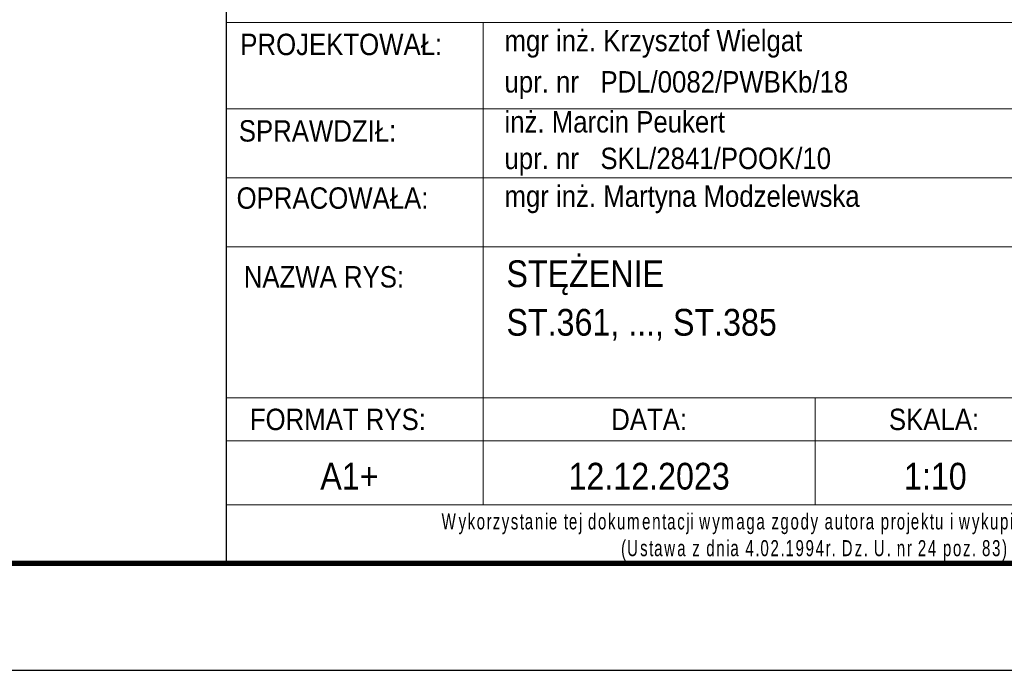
# Model space of a CAD drawing. Header units: millimetres. Extents: x -1005 to 207, y 18226 to 18896.
# Tile 34 of 50: x 61 to 153, y 18226 to 18287. Entities that reach past the tile are written whole.
import ezdxf
from ezdxf.enums import TextEntityAlignment as Align

# ---------------------------------------------------------------- set-up
doc = ezdxf.new("R2010")
doc.units = ezdxf.units.MM
doc.header["$LTSCALE"] = 10
doc.layers.add('_FORMATKA', color=8, linetype='Continuous', plot=False)
for name, color, linetype, lineweight in [('_RAMKA', 7, 'Continuous', 35), ('_Tabelka', 7, 'Continuous', 25), ('PS_DIM', 4, 'Continuous', 13)]:
    doc.layers.add(name, color=color, linetype=linetype, lineweight=lineweight)
doc.styles.add('gil', font='txt', dxfattribs={"width": 0.9})

# ---------------------------------------------------------------- blocks, each defined once
blk = doc.blocks.new('tabela_rys')
at = {"layer": '_Tabelka', "color": 251, "lineweight": 15}
for p, q in [((21.617, 58.324), (131.619, 58.324)), ((21.617, 58.324), (131.619, 58.324)), ((45.617, 58.324), (45.617, 37.331)), ((21.617, 50.244), (131.619, 50.244)), ((21.617, 43.788), (131.619, 43.788)), ((21.617, 37.331), (131.619, 37.331)), ((21.617, 37.331), (131.619, 37.331)), ((21.617, 37.331), (131.619, 37.331)), ((21.617, 37.331), (131.619, 37.331)), ((21.617, 37.331), (131.619, 37.331)), ((21.617, 37.331), (131.619, 37.331)), ((21.617, 37.331), (131.619, 37.331)), ((21.617, 37.331), (131.619, 37.331)), ((45.617, 37.331), (45.617, 23.22)), ((21.617, 23.22), (131.619, 23.22)), ((131.619, 23.22), (21.617, 23.22)), ((45.617, 23.22), (45.617, 13.22)), ((76.617, 23.22), (76.617, 13.22)), ((21.617, 19.22), (131.619, 19.22)), ((21.617, 13.22), (131.619, 13.22))]:
    blk.add_line(p, q, dxfattribs=at)
at = {"layer": '_Tabelka', "color": 251, "lineweight": 30}
blk.add_lwpolyline([(131.619, 123.55), (21.617, 123.55), (21.617, 7.769), (131.619, 7.769)], close=True, dxfattribs=at)
at = {"layer": '_Tabelka', "color": 7, "style": 'gil', "width": 0.9}
for s, p in [('mgr inż. Krzysztof Wielgat', (47.601, 56.618)), ('upr. nr   PDL/0082/PWBKb/18 ', (47.601, 52.765)), ('inż. Marcin Peukert', (47.601, 49.029)), ('upr. nr   SKL/2841/POOK/10 ', (47.601, 45.609)), ('mgr inż. Martyna Modzelewska', (47.601, 42.082))]:
    blk.add_text(s, height=2, dxfattribs=at).set_placement(p, align=Align.MIDDLE_LEFT)
at = {"layer": '_Tabelka', "color": 12, "style": 'gil', "width": 0.9}
for s, p in [('PROJEKTOWAŁ: ', (32.688, 56.262)), ('SPRAWDZIŁ: ', (30.475, 48.182)), ('OPRACOWAŁA: ', (31.873, 41.903)), ('NAZWA RYS:', (30.737, 34.544))]:
    blk.add_text(s, height=2, dxfattribs=at).set_placement(p, align=Align.MIDDLE)
at = {"layer": '_Tabelka', "color": 251, "style": 'gil', "width": 0.9}
for s, p in [('FORMAT RYS:', (32.038, 21.22)), ('DATA:', (61.116, 21.22)), ('SKALA:', (87.725, 21.22))]:
    blk.add_text(s, height=2, dxfattribs=at).set_placement(p, align=Align.MIDDLE)
at = {"layer": '_Tabelka', "color": 7, "lineweight": 13, "insert": (22.628, 10.21), "char_height": 1.5, "attachment_point": 4, "style": 'gil'}
blk.add_mtext_dynamic_manual_height_columns('\\pi19.10122;{\\W0.7;\\T1.2;Wykorzystanie tej dokumentacji wymaga zgody autora projektu i wykupienia praw autorskich.\\P\\pi35.86535;(Ustawa z dnia 4.02.1994r. Dz. U. nr 24 poz. 83)}', width=107.59362, gutter_width=12.5, heights=[0], dxfattribs=at)
at = {"layer": '_Tabelka', "color": 7, "style": 'gil', "width": 0.9}
for p in [(47.788, 34.834), (47.788, 30.292), (47.788, 26.062)]:
    blk.add_attdef('NAZWA_RYS:', text='', height=2.5, dxfattribs=at).set_placement(p, align=Align.MIDDLE_LEFT)
blk.add_attdef('FORMAT', text='', height=2.5, dxfattribs=at).set_placement((33.116, 15.911), align=Align.MIDDLE)
at = {"layer": '_Tabelka', "color": 7, "style": 'gil', "width": 0.9, "flags": 8}
for tag, p in [('DATA', (61.115, 15.911)), ('SKALA', (87.85, 15.911)), ('NR_RYSUNKU', (117.184, 15.911))]:
    blk.add_attdef(tag, text='', height=2.5, dxfattribs=at).set_placement(p, align=Align.MIDDLE)
blk = doc.blocks.new('*U16')
at = {"layer": '_FORMATKA', "lineweight": -3}
blk.add_lwpolyline([(-1200, 0), (0, 0), (0, 594), (-1200, 594)], close=True, dxfattribs=at)
at = {"layer": '_RAMKA', "lineweight": -3, "const_width": 0.5}
blk.add_lwpolyline([(-1170, 10), (-10, 10), (-10, 584), (-1170, 584)], close=True, dxfattribs=at)

msp = doc.modelspace()

# ---------------------------------------------------------------- block references
at = {"layer": 'PS_DIM'}
msp.add_blockref('*U16', (200.586, 18225.925), dxfattribs=at)
at = {"layer": 'PS_DIM', "color": 7}
ref = msp.add_blockref('tabela_rys', (58.967, 18228.157), dxfattribs=at)
ref.add_attrib('FORMAT', 'A1+', dxfattribs={"layer": '_Tabelka', "color": 7, "height": 2.5, "style": 'gil', "width": 0.9}).set_placement((92.083, 18244.068), align=Align.MIDDLE)
ref.add_attrib('DATA', '12.12.2023', dxfattribs={"layer": '_Tabelka', "color": 7, "height": 2.5, "style": 'gil', "width": 0.9, "flags": 8}).set_placement((120.082, 18244.068), align=Align.MIDDLE)
ref.add_attrib('SKALA', '1:10', dxfattribs={"layer": '_Tabelka', "color": 7, "height": 2.5, "style": 'gil', "width": 0.9, "flags": 8}).set_placement((146.817, 18244.068), align=Align.MIDDLE)
ref.add_attrib('NAZWA_RYS:', 'STĘŻENIE', dxfattribs={"layer": '_Tabelka', "color": 7, "height": 2.5, "style": 'gil', "width": 0.9}).set_placement((106.755, 18262.991), align=Align.MIDDLE_LEFT)
ref.add_attrib('NAZWA_RYS:', 'ST.361, ..., ST.385', dxfattribs={"layer": '_Tabelka', "color": 7, "height": 2.5, "style": 'gil', "width": 0.9}).set_placement((106.755, 18258.449), align=Align.MIDDLE_LEFT)

doc.saveas('drawing.dxf')
